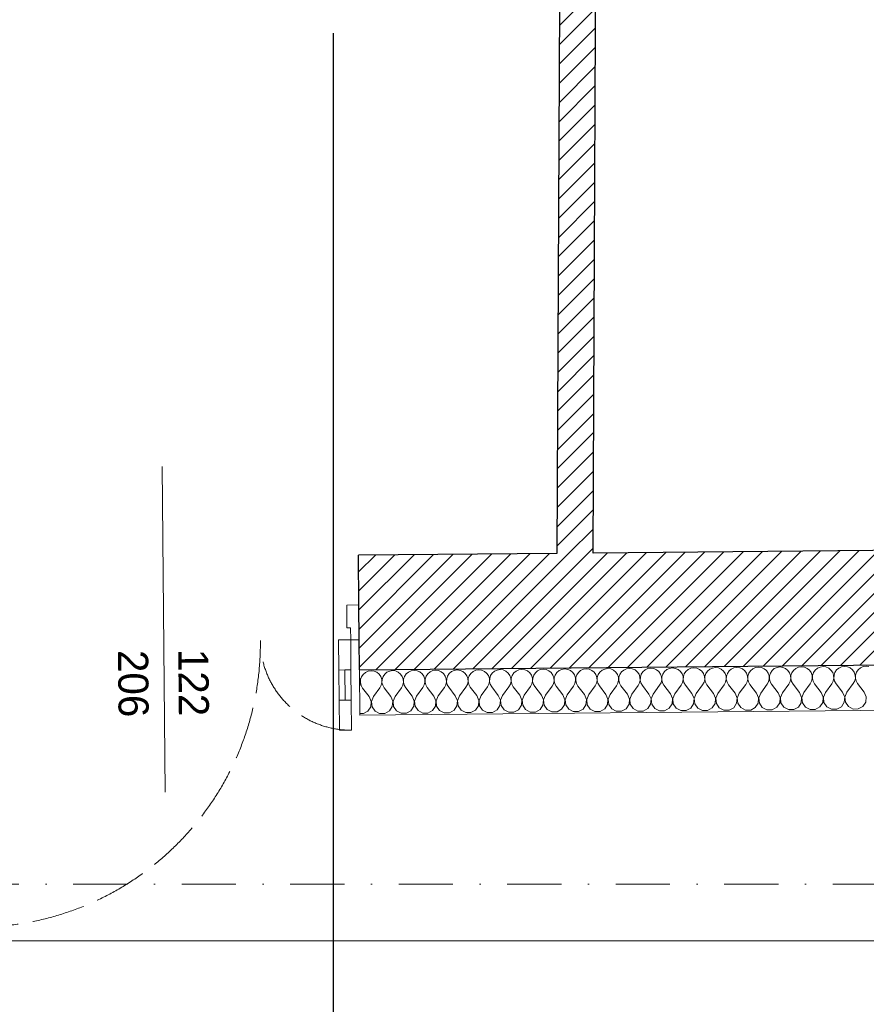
# Model space of a CAD drawing. Header units: millimetres. Extents: x -140780 to 266886, y -104422 to 233759.
# Tile 95 of 104: x 225985 to 228795, y 106797 to 110062. Entities that reach past the tile are written whole.
import ezdxf
from ezdxf.enums import TextEntityAlignment as Align

# ---------------------------------------------------------------- set-up
doc = ezdxf.new("R2010")
doc.units = ezdxf.units.MM
doc.header["$MEASUREMENT"] = 0
doc.linetypes.add('Krawędzie ukryte', pattern=[225, 175, -50])
doc.linetypes.add('Kropki i Kreski', pattern=[360, 180, -90, 0, -90])
for name, color, linetype in [('Drzwi ArchiCAD', 7, 'Continuous'), ('Konstrukcja - Siatki mod', 7, 'Continuous'), ('KR_INW', 7, 'Continuous'), ('NAPIS_SODON', 7, 'Continuous'), ('Znaczniki - Przekroje', 7, 'Continuous'), ('Znaczniki drzwi ArchiCADa', 7, 'Continuous')]:
    doc.layers.add(name, color=color, linetype=linetype)
for name, color, linetype, lineweight in [('Drzwi ArchiCAD_Nr_pióra__1', 7, 'Continuous', 13), ('Drzwi ArchiCAD_Nr_pióra__27', 7, 'Continuous', 25), ('KR_INW_Nr_pióra__101', 252, 'Continuous', 5), ('KR_INW_Nr_pióra__27', 7, 'Continuous', 25), ('KR_INW_Nr_pióra__47', 7, 'Continuous', 15), ('NAPIS_SODON_Nr_pióra__1', 7, 'Continuous', 13), ('Znaczniki drzwi ArchiCADa_Nr_pióra__7', 7, 'Continuous', 13)]:
    doc.layers.add(name, color=color, linetype=linetype, lineweight=lineweight)
for name, color, linetype, lineweight, true_color in [('Konstrukcja - Siatki mod_Nr_pióra__48', 7, 'Continuous', 15, 0xa80f02), ('KR_INW_Nr_pióra__102', 7, 'Continuous', 5, 0xcccccc), ('Znaczniki - Przekroje_Nr_pióra__28', 7, 'Continuous', 25, 0xa80f02), ('Znaczniki drzwi ArchiCADa_Nr_pióra__20', 7, 'Continuous', 13, 0xb00000)]:
    doc.layers.add(name, color=color, linetype=linetype, lineweight=lineweight, true_color=true_color)
doc.styles.add('GENERATED_STYLE_1', font='txt')
pattern_1 = [(45, (0, 0), (-31.819804, 31.819804), [])]

# ---------------------------------------------------------------- blocks, each defined once
blk = doc.blocks.new('Strop_1', base_point=(179225, 121523.3))
at = {"layer": 'NAPIS_SODON_Nr_pióra__1', "linetype": 'Continuous', "flags": 128}
blk.add_lwpolyline([(179225, 121523.3), (179225.9, 107003.8), (250898.3, 107008.3), (250897.4, 121527.8)], close=True, dxfattribs=at)
blk = doc.blocks.new('Ściana_57', base_point=(227781.3, 111206.9))
at = {"layer": 'KR_INW_Nr_pióra__101', "linetype": 'Continuous'}
h = blk.add_hatch(dxfattribs=at)
h.set_pattern_fill('Cegła_licówka', color=256, style=0, pattern_type=2)
h.set_pattern_definition(pattern_1)
h.paths.add_polyline_path([(227780.5, 111031.9), (227767.8, 108292.1), (227887.8, 108293.3), (227900.5, 111031.8)])
at = {"layer": 'KR_INW_Nr_pióra__27', "linetype": 'Continuous', "flags": 128}
for points in [[(227780.5, 111031.9), (227767.8, 108292.1)], [(227887.8, 108293.3), (227900.5, 111031.8)]]:
    blk.add_lwpolyline(points, dxfattribs=at)
blk = doc.blocks.new('*X327')
at = {"layer": 'KR_INW_Nr_pióra__102', "linetype": 'Continuous'}
for p, q in [((227141.3, 107901.4), (227132.3, 107897.3)), ((227151, 107902.8), (227141.3, 107901.4)), ((227160.8, 107901.6), (227151, 107902.8)), ((227169.9, 107897.7), (227160.8, 107901.6)), ((227177.5, 107891.5), (227169.9, 107897.7)), ((227203.7, 107898), (227196.2, 107891.6)), ((227212.7, 107902), (227203.7, 107898)), ((227222.5, 107903.5), (227212.7, 107902)), ((227232.2, 107902.2), (227222.5, 107903.5)), ((227241.3, 107898.3), (227232.2, 107902.2)), ((227248.9, 107892.1), (227241.3, 107898.3)), ((227275.2, 107898.6), (227267.6, 107892.3)), ((227284.1, 107902.7), (227275.2, 107898.6)), ((227293.9, 107904.2), (227284.1, 107902.7)), ((227303.7, 107902.9), (227293.9, 107904.2)), ((227312.7, 107899), (227303.7, 107902.9)), ((227320.4, 107892.8), (227312.7, 107899)), ((227346.6, 107899.3), (227339.1, 107893)), ((227355.6, 107903.4), (227346.6, 107899.3)), ((227365.3, 107904.8), (227355.6, 107903.4)), ((227375.1, 107903.5), (227365.3, 107904.8)), ((227384.1, 107899.7), (227375.1, 107903.5)), ((227391.8, 107893.4), (227384.1, 107899.7)), ((227418, 107900), (227410.5, 107893.6)), ((227427, 107904), (227418, 107900)), ((227436.7, 107905.5), (227427, 107904)), ((227446.5, 107904.2), (227436.7, 107905.5)), ((227455.6, 107900.3), (227446.5, 107904.2)), ((227463.2, 107894.1), (227455.6, 107900.3)), ((227489.4, 107900.6), (227481.9, 107894.3)), ((227498.4, 107904.7), (227489.4, 107900.6)), ((227508.2, 107906.1), (227498.4, 107904.7)), ((227517.9, 107904.9), (227508.2, 107906.1)), ((227527, 107901), (227517.9, 107904.9)), ((227534.6, 107894.8), (227527, 107901)), ((227560.9, 107901.3), (227553.3, 107894.9)), ((227569.8, 107905.4), (227560.9, 107901.3)), ((227579.6, 107906.8), (227569.8, 107905.4)), ((227589.4, 107905.5), (227579.6, 107906.8)), ((227598.4, 107901.6), (227589.4, 107905.5)), ((227606.1, 107895.4), (227598.4, 107901.6)), ((227632.3, 107902), (227624.8, 107895.6)), ((227641.3, 107906), (227632.3, 107902)), ((227651, 107907.5), (227641.3, 107906)), ((227660.8, 107906.2), (227651, 107907.5)), ((227669.8, 107902.3), (227660.8, 107906.2)), ((227677.5, 107896.1), (227669.8, 107902.3)), ((227703.7, 107902.6), (227696.2, 107896.3)), ((227712.7, 107906.7), (227703.7, 107902.6)), ((227722.4, 107908.1), (227712.7, 107906.7)), ((227732.2, 107906.9), (227722.4, 107908.1)), ((227741.3, 107903), (227732.2, 107906.9)), ((227748.9, 107896.8), (227741.3, 107903)), ((227775.1, 107903.3), (227767.6, 107896.9)), ((227784.1, 107907.3), (227775.1, 107903.3)), ((227793.9, 107908.8), (227784.1, 107907.3)), ((227803.6, 107907.5), (227793.9, 107908.8)), ((227812.7, 107903.6), (227803.6, 107907.5)), ((227820.3, 107897.4), (227812.7, 107903.6)), ((227839, 107897.6), (227833.5, 107889.4)), ((227846.6, 107904), (227839, 107897.6)), ((227855.5, 107908), (227846.6, 107904)), ((227865.3, 107909.5), (227855.5, 107908)), ((227875.1, 107908.2), (227865.3, 107909.5)), ((227884.1, 107904.3), (227875.1, 107908.2)), ((227891.8, 107898.1), (227884.1, 107904.3)), ((227897.4, 107890), (227891.8, 107898.1)), ((227910.5, 107898.3), (227905, 107890.1)), ((227918, 107904.6), (227910.5, 107898.3)), ((227927, 107908.7), (227918, 107904.6)), ((227936.7, 107910.1), (227927, 107908.7)), ((227946.5, 107908.9), (227936.7, 107910.1)), ((227955.5, 107905), (227946.5, 107908.9)), ((227963.2, 107898.7), (227955.5, 107905)), ((227968.8, 107890.7), (227963.2, 107898.7)), ((227981.9, 107898.9), (227976.4, 107890.7)), ((227989.4, 107905.3), (227981.9, 107898.9)), ((227998.4, 107909.3), (227989.4, 107905.3)), ((228008.1, 107910.8), (227998.4, 107909.3)), ((228017.9, 107909.5), (228008.1, 107910.8)), ((228027, 107905.6), (228017.9, 107909.5)), ((228034.6, 107899.4), (228027, 107905.6)), ((228040.3, 107891.3), (228034.6, 107899.4)), ((228053.3, 107899.6), (228047.8, 107891.4)), ((228060.8, 107905.9), (228053.3, 107899.6)), ((228069.8, 107910), (228060.8, 107905.9)), ((228079.6, 107911.4), (228069.8, 107910)), ((228089.3, 107910.2), (228079.6, 107911.4)), ((228098.4, 107906.3), (228089.3, 107910.2)), ((228106, 107900.1), (228098.4, 107906.3)), ((228111.7, 107892), (228106, 107900.1)), ((228124.7, 107900.2), (228119.2, 107892.1)), ((228132.3, 107906.6), (228124.7, 107900.2)), ((228141.2, 107910.7), (228132.3, 107906.6)), ((228151, 107912.1), (228141.2, 107910.7)), ((228160.8, 107910.8), (228151, 107912.1)), ((228169.8, 107907), (228160.8, 107910.8)), ((228177.5, 107900.7), (228169.8, 107907)), ((228183.1, 107892.7), (228177.5, 107900.7)), ((228196.2, 107900.9), (228190.7, 107892.7)), ((228203.7, 107907.3), (228196.2, 107900.9)), ((228212.7, 107911.3), (228203.7, 107907.3)), ((228222.4, 107912.8), (228212.7, 107911.3)), ((228232.2, 107911.5), (228222.4, 107912.8)), ((228241.2, 107907.6), (228232.2, 107911.5)), ((228248.9, 107901.4), (228241.2, 107907.6)), ((228254.5, 107893.3), (228248.9, 107901.4)), ((228267.6, 107901.6), (228262.1, 107893.4)), ((228275.1, 107907.9), (228267.6, 107901.6)), ((228284.1, 107912), (228275.1, 107907.9)), ((228293.8, 107913.4), (228284.1, 107912)), ((228303.6, 107912.2), (228293.8, 107913.4)), ((228312.7, 107908.3), (228303.6, 107912.2)), ((228320.3, 107902.1), (228312.7, 107908.3)), ((228326, 107894), (228320.3, 107902.1)), ((228339, 107902.2), (228333.5, 107894.1)), ((228346.5, 107908.6), (228339, 107902.2)), ((228355.5, 107912.7), (228346.5, 107908.6)), ((228365.3, 107914.1), (228355.5, 107912.7)), ((228375, 107912.8), (228365.3, 107914.1)), ((228384.1, 107908.9), (228375, 107912.8)), ((228391.7, 107902.7), (228384.1, 107908.9)), ((228397.4, 107894.7), (228391.7, 107902.7)), ((228410.4, 107902.9), (228404.9, 107894.7)), ((228418, 107909.3), (228410.4, 107902.9)), ((228426.9, 107913.3), (228418, 107909.3)), ((228436.7, 107914.8), (228426.9, 107913.3)), ((228446.5, 107913.5), (228436.7, 107914.8)), ((228455.5, 107909.6), (228446.5, 107913.5)), ((228463.2, 107903.4), (228455.5, 107909.6)), ((228468.8, 107895.3), (228463.2, 107903.4)), ((228481.9, 107903.6), (228476.4, 107895.4)), ((228489.4, 107909.9), (228481.9, 107903.6)), ((228498.4, 107914), (228489.4, 107909.9)), ((228508.1, 107915.4), (228498.4, 107914)), ((228517.9, 107914.2), (228508.1, 107915.4)), ((228526.9, 107910.3), (228517.9, 107914.2)), ((228534.6, 107904.1), (228526.9, 107910.3)), ((228540.2, 107896), (228534.6, 107904.1)), ((228553.3, 107904.2), (228547.8, 107896.1)), ((228560.8, 107910.6), (228553.3, 107904.2)), ((228569.8, 107914.6), (228560.8, 107910.6)), ((228579.5, 107916.1), (228569.8, 107914.6)), ((228589.3, 107914.8), (228579.5, 107916.1)), ((228598.4, 107910.9), (228589.3, 107914.8)), ((228606, 107904.7), (228598.4, 107910.9)), ((228611.7, 107896.6), (228606, 107904.7)), ((228624.7, 107904.9), (228619.2, 107896.7)), ((228632.2, 107911.2), (228624.7, 107904.9)), ((228641.2, 107915.3), (228632.2, 107911.2)), ((228651, 107916.8), (228641.2, 107915.3)), ((228660.7, 107915.5), (228651, 107916.8)), ((228669.8, 107911.6), (228660.7, 107915.5)), ((228677.4, 107905.4), (228669.8, 107911.6)), ((228683.1, 107897.3), (228677.4, 107905.4)), ((228696.1, 107905.6), (228690.6, 107897.4)), ((228703.7, 107911.9), (228696.1, 107905.6)), ((228712.6, 107916), (228703.7, 107911.9)), ((228722.4, 107917.4), (228712.6, 107916)), ((228732.2, 107916.1), (228722.4, 107917.4)), ((228741.2, 107912.3), (228732.2, 107916.1)), ((228748.9, 107906), (228741.2, 107912.3)), ((228754.5, 107898), (228748.9, 107906)), ((228757.8, 107888.7), (228754.5, 107898)), ((228762.1, 107898), (228759, 107888.7)), ((228767.6, 107906.2), (228762.1, 107898)), ((228775.1, 107912.6), (228767.6, 107906.2)), ((228784.1, 107916.6), (228775.1, 107912.6)), ((228793.8, 107918.1), (228784.1, 107916.6)), ((228803.6, 107916.8), (228793.8, 107918.1)), ((227115, 107873.4), (227112.6, 107880.2)), ((227115.5, 107863.6), (227115, 107873.4)), ((227116.2, 107873.4), (227115.8, 107863.6)), ((227119.3, 107882.8), (227116.2, 107873.4)), ((227124.8, 107891), (227119.3, 107882.8)), ((227132.3, 107897.3), (227124.8, 107891)), ((227183.2, 107883.4), (227177.5, 107891.5)), ((227186.4, 107874.1), (227183.2, 107883.4)), ((227187, 107864.2), (227186.4, 107874.1)), ((227187.6, 107874.1), (227187.2, 107864.2)), ((227190.7, 107883.5), (227187.6, 107874.1)), ((227196.2, 107891.6), (227190.7, 107883.5)), ((227254.6, 107884), (227248.9, 107892.1)), ((227257.8, 107874.7), (227254.6, 107884)), ((227258.4, 107864.9), (227257.8, 107874.7)), ((227259.1, 107874.8), (227258.7, 107864.9)), ((227262.1, 107884.1), (227259.1, 107874.8)), ((227267.6, 107892.3), (227262.1, 107884.1)), ((227326, 107884.7), (227320.4, 107892.8)), ((227329.2, 107875.4), (227326, 107884.7)), ((227327.7, 107855.9), (227329.8, 107865.6)), ((227329.8, 107865.6), (227329.2, 107875.4)), ((227330.5, 107875.4), (227330.1, 107865.6)), ((227330.1, 107865.6), (227332.4, 107856)), ((227333.5, 107884.8), (227330.5, 107875.4)), ((227339.1, 107893), (227333.5, 107884.8)), ((227397.4, 107885.4), (227391.8, 107893.4)), ((227400.7, 107876.1), (227397.4, 107885.4)), ((227399.1, 107856.6), (227401.2, 107866.2)), ((227401.2, 107866.2), (227400.7, 107876.1)), ((227401.9, 107876.1), (227401.5, 107866.2)), ((227401.5, 107866.2), (227403.8, 107856.7)), ((227405, 107885.4), (227401.9, 107876.1)), ((227410.5, 107893.6), (227405, 107885.4)), ((227468.9, 107886), (227463.2, 107894.1)), ((227472.1, 107876.7), (227468.9, 107886)), ((227470.5, 107857.3), (227472.7, 107866.9)), ((227472.7, 107866.9), (227472.1, 107876.7)), ((227473.3, 107876.7), (227473, 107866.9)), ((227473, 107866.9), (227475.3, 107857.3)), ((227476.4, 107886.1), (227473.3, 107876.7)), ((227481.9, 107894.3), (227476.4, 107886.1)), ((227540.3, 107886.7), (227534.6, 107894.8)), ((227543.5, 107877.4), (227540.3, 107886.7)), ((227541.9, 107857.9), (227544.1, 107867.6)), ((227544.1, 107867.6), (227543.5, 107877.4)), ((227544.8, 107877.4), (227544.4, 107867.6)), ((227544.4, 107867.6), (227546.7, 107858)), ((227547.8, 107886.8), (227544.8, 107877.4)), ((227553.3, 107894.9), (227547.8, 107886.8)), ((227611.7, 107887.4), (227606.1, 107895.4)), ((227614.9, 107878.1), (227611.7, 107887.4)), ((227613.4, 107858.6), (227615.5, 107868.2)), ((227615.5, 107868.2), (227614.9, 107878.1)), ((227616.2, 107878.1), (227615.8, 107868.2)), ((227615.8, 107868.2), (227618.1, 107858.6)), ((227619.2, 107887.4), (227616.2, 107878.1)), ((227624.8, 107895.6), (227619.2, 107887.4)), ((227683.1, 107888), (227677.5, 107896.1)), ((227686.4, 107878.7), (227683.1, 107888)), ((227684.8, 107859.3), (227686.9, 107868.9)), ((227686.9, 107868.9), (227686.4, 107878.7)), ((227687.6, 107878.7), (227687.2, 107868.9)), ((227687.2, 107868.9), (227689.5, 107859.3)), ((227690.7, 107888.1), (227687.6, 107878.7)), ((227696.2, 107896.3), (227690.7, 107888.1)), ((227754.6, 107888.7), (227748.9, 107896.8)), ((227757.8, 107879.4), (227754.6, 107888.7)), ((227756.2, 107859.9), (227758.4, 107869.5)), ((227758.4, 107869.5), (227757.8, 107879.4)), ((227759, 107879.4), (227758.7, 107869.5)), ((227758.7, 107869.5), (227761, 107860)), ((227762.1, 107888.8), (227759, 107879.4)), ((227767.6, 107896.9), (227762.1, 107888.8)), ((227826, 107889.4), (227820.3, 107897.4)), ((227829.2, 107880), (227826, 107889.4)), ((227827.6, 107860.6), (227829.8, 107870.2)), ((227829.8, 107870.2), (227829.2, 107880)), ((227830.5, 107880.1), (227830.1, 107870.2)), ((227830.1, 107870.2), (227832.4, 107860.6)), ((227833.5, 107889.4), (227830.5, 107880.1)), ((227900.6, 107880.7), (227897.4, 107890)), ((227899.1, 107861.3), (227901.2, 107870.9)), ((227901.2, 107870.9), (227900.6, 107880.7)), ((227901.9, 107880.7), (227901.5, 107870.9)), ((227901.5, 107870.9), (227903.8, 107861.3)), ((227905, 107890.1), (227901.9, 107880.7)), ((227972.1, 107881.4), (227968.8, 107890.7)), ((227970.5, 107861.9), (227972.6, 107871.5)), ((227972.6, 107871.5), (227972.1, 107881.4)), ((227973.3, 107881.4), (227972.9, 107871.5)), ((227972.9, 107871.5), (227975.2, 107862)), ((227976.4, 107890.7), (227973.3, 107881.4)), ((228043.5, 107882), (228040.3, 107891.3)), ((228041.9, 107862.6), (228044.1, 107872.2)), ((228044.1, 107872.2), (228043.5, 107882)), ((228044.7, 107882), (228044.4, 107872.2)), ((228044.4, 107872.2), (228046.7, 107862.6)), ((228047.8, 107891.4), (228044.7, 107882)), ((228114.9, 107882.7), (228111.7, 107892)), ((228113.4, 107863.2), (228115.5, 107872.9)), ((228115.5, 107872.9), (228114.9, 107882.7)), ((228116.2, 107882.7), (228115.8, 107872.9)), ((228115.8, 107872.9), (228118.1, 107863.3)), ((228119.2, 107892.1), (228116.2, 107882.7)), ((228186.3, 107883.4), (228183.1, 107892.7)), ((228184.8, 107863.9), (228186.9, 107873.5)), ((228186.9, 107873.5), (228186.3, 107883.4)), ((228187.6, 107883.4), (228187.2, 107873.5)), ((228187.2, 107873.5), (228189.5, 107863.9)), ((228190.7, 107892.7), (228187.6, 107883.4)), ((228257.8, 107884), (228254.5, 107893.3)), ((228256.2, 107864.6), (228258.3, 107874.2)), ((228258.3, 107874.2), (228257.8, 107884)), ((228259, 107884), (228258.6, 107874.2)), ((228258.6, 107874.2), (228261, 107864.6)), ((228262.1, 107893.4), (228259, 107884)), ((228322.9, 107856.6), (228327.6, 107865.2)), ((228329.2, 107884.7), (228326, 107894)), ((228327.6, 107865.2), (228329.8, 107874.8)), ((228329.8, 107874.8), (228329.2, 107884.7)), ((228330.4, 107884.7), (228330.1, 107874.9)), ((228330.1, 107874.9), (228332.4, 107865.3)), ((228333.5, 107894.1), (228330.4, 107884.7)), ((228332.4, 107865.3), (228337.2, 107856.7)), ((228394.4, 107857.2), (228399.1, 107865.9)), ((228400.6, 107885.3), (228397.4, 107894.7)), ((228399.1, 107865.9), (228401.2, 107875.5)), ((228401.2, 107875.5), (228400.6, 107885.3)), ((228401.9, 107885.4), (228401.5, 107875.5)), ((228401.5, 107875.5), (228403.8, 107865.9)), ((228404.9, 107894.7), (228401.9, 107885.4)), ((228403.8, 107865.9), (228408.6, 107857.4)), ((228465.8, 107857.9), (228470.5, 107866.6)), ((228472.1, 107886), (228468.8, 107895.3)), ((228470.5, 107866.6), (228472.6, 107876.2)), ((228472.6, 107876.2), (228472.1, 107886)), ((228473.3, 107886), (228472.9, 107876.2)), ((228472.9, 107876.2), (228475.2, 107866.6)), ((228476.4, 107895.4), (228473.3, 107886)), ((228475.2, 107866.6), (228480.1, 107858)), ((228537.2, 107858.6), (228541.9, 107867.2)), ((228543.5, 107886.7), (228540.2, 107896)), ((228541.9, 107867.2), (228544, 107876.8)), ((228544, 107876.8), (228543.5, 107886.7)), ((228544.7, 107886.7), (228544.3, 107876.8)), ((228544.3, 107876.8), (228546.7, 107867.3)), ((228547.8, 107896.1), (228544.7, 107886.7)), ((228546.7, 107867.3), (228551.5, 107858.7)), ((228608.6, 107859.2), (228613.3, 107867.9)), ((228614.9, 107887.3), (228611.7, 107896.6)), ((228613.3, 107867.9), (228615.5, 107877.5)), ((228615.5, 107877.5), (228614.9, 107887.3)), ((228616.1, 107887.3), (228615.8, 107877.5)), ((228615.8, 107877.5), (228618.1, 107867.9)), ((228619.2, 107896.7), (228616.1, 107887.3)), ((228618.1, 107867.9), (228622.9, 107859.3)), ((228680.1, 107859.9), (228684.8, 107868.5)), ((228686.3, 107888), (228683.1, 107897.3)), ((228684.8, 107868.5), (228686.9, 107878.2)), ((228686.9, 107878.2), (228686.3, 107888)), ((228687.6, 107888), (228687.2, 107878.2)), ((228687.2, 107878.2), (228689.5, 107868.6)), ((228690.6, 107897.4), (228687.6, 107888)), ((228689.5, 107868.6), (228694.4, 107860)), ((228751.5, 107860.5), (228756.2, 107869.2)), ((228756.2, 107869.2), (228758.3, 107878.8)), ((228758.3, 107878.8), (228757.8, 107888.7)), ((228759, 107888.7), (228758.6, 107878.8)), ((228758.6, 107878.8), (228760.9, 107869.3)), ((228760.9, 107869.3), (228765.8, 107860.7)), ((227112.9, 107853), (227113.4, 107854)), ((227113.4, 107854), (227115.5, 107863.6)), ((227115.8, 107863.6), (227118.1, 107854)), ((227118.1, 107854), (227123, 107845.4)), ((227144.7, 107817.1), (227123, 107845.4)), ((227159, 107817.2), (227180.1, 107846)), ((227180.1, 107846), (227184.8, 107854.6)), ((227184.8, 107854.6), (227187, 107864.2)), ((227187.2, 107864.2), (227189.6, 107854.7)), ((227189.6, 107854.7), (227194.4, 107846.1)), ((227216.1, 107817.7), (227194.4, 107846.1)), ((227230.4, 107817.8), (227251.6, 107846.6)), ((227251.6, 107846.6), (227256.2, 107855.3)), ((227256.2, 107855.3), (227258.4, 107864.9)), ((227258.7, 107864.9), (227261, 107855.3)), ((227261, 107855.3), (227265.8, 107846.7)), ((227287.5, 107818.4), (227265.8, 107846.7)), ((227301.8, 107818.5), (227323, 107847.3)), ((227323, 107847.3), (227327.7, 107855.9)), ((227332.4, 107856), (227337.3, 107847.4)), ((227359, 107819), (227337.3, 107847.4)), ((227373.2, 107819.2), (227394.4, 107847.9)), ((227394.4, 107847.9), (227399.1, 107856.6)), ((227403.8, 107856.7), (227408.7, 107848.1)), ((227430.4, 107819.7), (227408.7, 107848.1)), ((227444.7, 107819.8), (227465.8, 107848.6)), ((227465.8, 107848.6), (227470.5, 107857.3)), ((227475.3, 107857.3), (227480.1, 107848.7)), ((227501.8, 107820.4), (227480.1, 107848.7)), ((227516.1, 107820.5), (227537.3, 107849.3)), ((227537.3, 107849.3), (227541.9, 107857.9)), ((227546.7, 107858), (227551.5, 107849.4)), ((227573.2, 107821), (227551.5, 107849.4)), ((227587.5, 107821.2), (227608.7, 107849.9)), ((227608.7, 107849.9), (227613.4, 107858.6)), ((227618.1, 107858.6), (227623, 107850.1)), ((227644.7, 107821.7), (227623, 107850.1)), ((227658.9, 107821.8), (227680.1, 107850.6)), ((227680.1, 107850.6), (227684.8, 107859.3)), ((227689.5, 107859.3), (227694.4, 107850.7)), ((227716.1, 107822.4), (227694.4, 107850.7)), ((227730.4, 107822.5), (227751.5, 107851.3)), ((227751.5, 107851.3), (227756.2, 107859.9)), ((227761, 107860), (227765.8, 107851.4)), ((227787.5, 107823), (227765.8, 107851.4)), ((227801.8, 107823.2), (227823, 107851.9)), ((227823, 107851.9), (227827.6, 107860.6)), ((227832.4, 107860.6), (227837.2, 107852.1)), ((227858.9, 107823.7), (227837.2, 107852.1)), ((227873.2, 107823.8), (227894.4, 107852.6)), ((227894.4, 107852.6), (227899.1, 107861.3)), ((227903.8, 107861.3), (227908.7, 107852.7)), ((227930.4, 107824.3), (227908.7, 107852.7)), ((227944.6, 107824.5), (227965.8, 107853.2)), ((227965.8, 107853.2), (227970.5, 107861.9)), ((227975.2, 107862), (227980.1, 107853.4)), ((228001.8, 107825), (227980.1, 107853.4)), ((228016.1, 107825.1), (228037.2, 107853.9)), ((228037.2, 107853.9), (228041.9, 107862.6)), ((228046.7, 107862.6), (228051.5, 107854)), ((228073.2, 107825.7), (228051.5, 107854)), ((228087.5, 107825.8), (228108.7, 107854.6)), ((228108.7, 107854.6), (228113.4, 107863.2)), ((228118.1, 107863.3), (228122.9, 107854.7)), ((228144.6, 107826.3), (228122.9, 107854.7)), ((228158.9, 107826.5), (228180.1, 107855.2)), ((228180.1, 107855.2), (228184.8, 107863.9)), ((228189.5, 107863.9), (228194.4, 107855.4)), ((228216.1, 107827), (228194.4, 107855.4)), ((228230.4, 107827.1), (228251.5, 107855.9)), ((228251.5, 107855.9), (228256.2, 107864.6)), ((228261, 107864.6), (228265.8, 107856)), ((228287.5, 107827.7), (228265.8, 107856)), ((228301.8, 107827.8), (228322.9, 107856.6)), ((228358.9, 107828.3), (228337.2, 107856.7)), ((228373.2, 107828.5), (228394.4, 107857.2)), ((228430.3, 107829), (228408.6, 107857.4)), ((228444.6, 107829.1), (228465.8, 107857.9)), ((228501.8, 107829.7), (228480.1, 107858)), ((228516.1, 107829.8), (228537.2, 107858.6)), ((228573.2, 107830.3), (228551.5, 107858.7)), ((228587.5, 107830.4), (228608.6, 107859.2)), ((228644.6, 107831), (228622.9, 107859.3)), ((228658.9, 107831.1), (228680.1, 107859.9)), ((228716, 107831.6), (228694.4, 107860)), ((228730.3, 107831.8), (228751.5, 107860.5)), ((228787.5, 107832.3), (228765.8, 107860.7)), ((228794.4, 107816.3), (228787.5, 107832.3)), ((227151.6, 107801.1), (227144.7, 107817.1)), ((227150.1, 107783.7), (227151.6, 107801.1)), ((227159, 107817.2), (227152.4, 107801.1)), ((227152.4, 107801.1), (227154.2, 107783.8)), ((227223, 107801.7), (227216.1, 107817.7)), ((227221.5, 107784.4), (227223, 107801.7)), ((227230.4, 107817.8), (227223.8, 107801.7)), ((227223.8, 107801.7), (227225.6, 107784.4)), ((227294.4, 107802.4), (227287.5, 107818.4)), ((227292.9, 107785.1), (227294.4, 107802.4)), ((227301.8, 107818.5), (227295.2, 107802.4)), ((227295.2, 107802.4), (227297, 107785.1)), ((227365.8, 107803.1), (227359, 107819)), ((227364.4, 107785.7), (227365.8, 107803.1)), ((227373.2, 107819.2), (227366.7, 107803.1)), ((227366.7, 107803.1), (227368.5, 107785.8)), ((227437.3, 107803.7), (227430.4, 107819.7)), ((227435.8, 107786.4), (227437.3, 107803.7)), ((227444.7, 107819.8), (227438.1, 107803.7)), ((227438.1, 107803.7), (227439.9, 107786.4)), ((227508.7, 107804.4), (227501.8, 107820.4)), ((227507.2, 107787.1), (227508.7, 107804.4)), ((227516.1, 107820.5), (227509.5, 107804.4)), ((227509.5, 107804.4), (227511.3, 107787.1)), ((227580.1, 107805.1), (227573.2, 107821)), ((227578.6, 107787.7), (227580.1, 107805.1)), ((227587.5, 107821.2), (227580.9, 107805.1)), ((227580.9, 107805.1), (227582.7, 107787.8)), ((227651.5, 107805.7), (227644.7, 107821.7)), ((227650.1, 107788.4), (227651.5, 107805.7)), ((227658.9, 107821.8), (227652.4, 107805.7)), ((227652.4, 107805.7), (227654.2, 107788.4)), ((227723, 107806.4), (227716.1, 107822.4)), ((227721.5, 107789), (227723, 107806.4)), ((227730.4, 107822.5), (227723.8, 107806.4)), ((227723.8, 107806.4), (227725.6, 107789.1)), ((227794.4, 107807), (227787.5, 107823)), ((227792.9, 107789.7), (227794.4, 107807)), ((227801.8, 107823.2), (227795.2, 107807)), ((227795.2, 107807), (227797, 107789.7)), ((227865.8, 107807.7), (227858.9, 107823.7)), ((227864.3, 107790.4), (227865.8, 107807.7)), ((227873.2, 107823.8), (227866.6, 107807.7)), ((227866.6, 107807.7), (227868.4, 107790.4)), ((227937.2, 107808.4), (227930.4, 107824.3)), ((227935.8, 107791), (227937.2, 107808.4)), ((227944.6, 107824.5), (227938.1, 107808.4)), ((227938.1, 107808.4), (227939.9, 107791.1)), ((228008.7, 107809), (228001.8, 107825)), ((228007.2, 107791.7), (228008.7, 107809)), ((228016.1, 107825.1), (228009.5, 107809)), ((228009.5, 107809), (228011.3, 107791.7)), ((228080.1, 107809.7), (228073.2, 107825.7)), ((228078.6, 107792.4), (228080.1, 107809.7)), ((228087.5, 107825.8), (228080.9, 107809.7)), ((228080.9, 107809.7), (228082.7, 107792.4)), ((228151.5, 107810.4), (228144.6, 107826.3)), ((228150, 107793), (228151.5, 107810.4)), ((228158.9, 107826.5), (228152.3, 107810.4)), ((228152.3, 107810.4), (228154.1, 107793.1)), ((228222.9, 107811), (228216.1, 107827)), ((228221.5, 107793.7), (228222.9, 107811)), ((228230.4, 107827.1), (228223.8, 107811)), ((228223.8, 107811), (228225.6, 107793.7)), ((228294.4, 107811.7), (228287.5, 107827.7)), ((228292.9, 107794.3), (228294.4, 107811.7)), ((228301.8, 107827.8), (228295.2, 107811.7)), ((228295.2, 107811.7), (228297, 107794.4)), ((228365.8, 107812.3), (228358.9, 107828.3)), ((228364.3, 107795), (228365.8, 107812.3)), ((228373.2, 107828.5), (228366.6, 107812.4)), ((228366.6, 107812.4), (228368.4, 107795.1)), ((228437.2, 107813), (228430.3, 107829)), ((228435.7, 107795.7), (228437.2, 107813)), ((228444.6, 107829.1), (228438, 107813)), ((228438, 107813), (228439.8, 107795.7)), ((228508.7, 107813.7), (228501.8, 107829.7)), ((228507.2, 107796.3), (228508.7, 107813.7)), ((228516.1, 107829.8), (228509.5, 107813.7)), ((228509.5, 107813.7), (228511.3, 107796.4)), ((228580.1, 107814.3), (228573.2, 107830.3)), ((228578.6, 107797), (228580.1, 107814.3)), ((228587.5, 107830.4), (228580.9, 107814.3)), ((228580.9, 107814.3), (228582.7, 107797)), ((228651.5, 107815), (228644.6, 107831)), ((228650, 107797.7), (228651.5, 107815)), ((228658.9, 107831.1), (228652.3, 107815)), ((228652.3, 107815), (228654.1, 107797.7)), ((228722.9, 107815.7), (228716, 107831.6)), ((228721.4, 107798.3), (228722.9, 107815.7)), ((228730.3, 107831.8), (228723.7, 107815.7)), ((228723.7, 107815.7), (228725.5, 107798.4)), ((228792.9, 107799), (228794.4, 107816.3)), ((227125.3, 107760.8), (227140.6, 107769.2)), ((227140.6, 107769.2), (227150.1, 107783.7)), ((227154.2, 107783.8), (227164, 107769.4)), ((227164, 107769.4), (227179.4, 107761.3)), ((227196.8, 107761.5), (227212, 107769.8)), ((227212, 107769.8), (227221.5, 107784.4)), ((227225.6, 107784.4), (227235.4, 107770)), ((227235.4, 107770), (227250.8, 107762)), ((227268.2, 107762.1), (227283.4, 107770.5)), ((227283.4, 107770.5), (227292.9, 107785.1)), ((227297, 107785.1), (227306.8, 107770.7)), ((227306.8, 107770.7), (227322.2, 107762.6)), ((227339.6, 107762.8), (227354.9, 107771.2)), ((227354.9, 107771.2), (227364.4, 107785.7)), ((227368.5, 107785.8), (227378.2, 107771.4)), ((227378.2, 107771.4), (227393.6, 107763.3)), ((227411, 107763.5), (227426.3, 107771.8)), ((227426.3, 107771.8), (227435.8, 107786.4)), ((227439.9, 107786.4), (227449.7, 107772)), ((227449.7, 107772), (227465.1, 107764)), ((227482.5, 107764.1), (227497.7, 107772.5)), ((227497.7, 107772.5), (227507.2, 107787.1)), ((227511.3, 107787.1), (227521.1, 107772.7)), ((227521.1, 107772.7), (227536.5, 107764.6)), ((227553.9, 107764.8), (227569.1, 107773.1)), ((227569.1, 107773.1), (227578.6, 107787.7)), ((227582.7, 107787.8), (227592.5, 107773.4)), ((227592.5, 107773.4), (227607.9, 107765.3)), ((227625.3, 107765.4), (227640.6, 107773.8)), ((227640.6, 107773.8), (227650.1, 107788.4)), ((227654.2, 107788.4), (227663.9, 107774)), ((227663.9, 107774), (227679.3, 107765.9)), ((227696.7, 107766.1), (227712, 107774.5)), ((227712, 107774.5), (227721.5, 107789)), ((227725.6, 107789.1), (227735.4, 107774.7)), ((227735.4, 107774.7), (227750.8, 107766.6)), ((227768.2, 107766.8), (227783.4, 107775.1)), ((227783.4, 107775.1), (227792.9, 107789.7)), ((227797, 107789.7), (227806.8, 107775.3)), ((227806.8, 107775.3), (227822.2, 107767.3)), ((227822.2, 107767.3), (227839.6, 107767.4)), ((227839.6, 107767.4), (227854.8, 107775.8)), ((227854.8, 107775.8), (227864.3, 107790.4)), ((227868.4, 107790.4), (227878.2, 107776)), ((227878.2, 107776), (227893.6, 107767.9)), ((227893.6, 107767.9), (227911, 107768.1)), ((227911, 107768.1), (227926.3, 107776.5)), ((227926.3, 107776.5), (227935.8, 107791)), ((227939.9, 107791.1), (227949.6, 107776.7)), ((227949.6, 107776.7), (227965, 107768.6)), ((227965, 107768.6), (227982.4, 107768.8)), ((227982.4, 107768.8), (227997.7, 107777.1)), ((227997.7, 107777.1), (228007.2, 107791.7)), ((228011.3, 107791.7), (228021.1, 107777.3)), ((228021.1, 107777.3), (228036.5, 107769.3)), ((228036.5, 107769.3), (228053.9, 107769.4)), ((228053.9, 107769.4), (228069.1, 107777.8)), ((228069.1, 107777.8), (228078.6, 107792.4)), ((228082.7, 107792.4), (228092.5, 107778)), ((228092.5, 107778), (228107.9, 107769.9)), ((228107.9, 107769.9), (228125.3, 107770.1)), ((228125.3, 107770.1), (228140.5, 107778.4)), ((228140.5, 107778.4), (228150, 107793)), ((228154.1, 107793.1), (228163.9, 107778.7)), ((228163.9, 107778.7), (228179.3, 107770.6)), ((228179.3, 107770.6), (228196.7, 107770.7)), ((228196.7, 107770.7), (228212, 107779.1)), ((228212, 107779.1), (228221.5, 107793.7)), ((228225.6, 107793.7), (228235.3, 107779.3)), ((228235.3, 107779.3), (228250.7, 107771.3)), ((228250.7, 107771.3), (228268.1, 107771.4)), ((228268.1, 107771.4), (228283.4, 107779.8)), ((228283.4, 107779.8), (228292.9, 107794.3)), ((228297, 107794.4), (228306.8, 107780)), ((228306.8, 107780), (228322.2, 107771.9)), ((228322.2, 107771.9), (228339.6, 107772.1)), ((228339.6, 107772.1), (228354.8, 107780.4)), ((228354.8, 107780.4), (228364.3, 107795)), ((228368.4, 107795.1), (228378.2, 107780.7)), ((228378.2, 107780.7), (228393.6, 107772.6)), ((228393.6, 107772.6), (228411, 107772.7)), ((228411, 107772.7), (228426.2, 107781.1)), ((228426.2, 107781.1), (228435.7, 107795.7)), ((228439.8, 107795.7), (228449.6, 107781.3)), ((228449.6, 107781.3), (228465, 107773.2)), ((228465, 107773.2), (228482.4, 107773.4)), ((228482.4, 107773.4), (228497.7, 107781.8)), ((228497.7, 107781.8), (228507.2, 107796.3)), ((228511.3, 107796.4), (228521, 107782)), ((228521, 107782), (228536.4, 107773.9)), ((228536.4, 107773.9), (228553.8, 107774.1)), ((228553.8, 107774.1), (228569.1, 107782.4)), ((228569.1, 107782.4), (228578.6, 107797)), ((228582.7, 107797), (228592.5, 107782.6)), ((228592.5, 107782.6), (228607.9, 107774.6)), ((228607.9, 107774.6), (228625.3, 107774.7)), ((228625.3, 107774.7), (228640.5, 107783.1)), ((228640.5, 107783.1), (228650, 107797.7)), ((228654.1, 107797.7), (228663.9, 107783.3)), ((228663.9, 107783.3), (228679.3, 107775.2)), ((228679.3, 107775.2), (228696.7, 107775.4)), ((228696.7, 107775.4), (228711.9, 107783.8)), ((228711.9, 107783.8), (228721.4, 107798.3)), ((228725.5, 107798.4), (228735.3, 107784)), ((228735.3, 107784), (228750.7, 107775.9)), ((228750.7, 107775.9), (228768.1, 107776.1)), ((228768.1, 107776.1), (228783.4, 107784.4)), ((228783.4, 107784.4), (228792.9, 107799)), ((227113.7, 107760.7), (227125.3, 107760.8)), ((227179.4, 107761.3), (227196.8, 107761.5)), ((227250.8, 107762), (227268.2, 107762.1)), ((227322.2, 107762.6), (227339.6, 107762.8)), ((227393.6, 107763.3), (227411, 107763.5)), ((227465.1, 107764), (227482.5, 107764.1)), ((227536.5, 107764.6), (227553.9, 107764.8)), ((227607.9, 107765.3), (227625.3, 107765.4)), ((227679.3, 107765.9), (227696.7, 107766.1)), ((227750.8, 107766.6), (227768.2, 107766.8))]:
    blk.add_line(p, q, dxfattribs=at)
blk = doc.blocks.new('Drzwi podwójne_ asymetryczne 19_2')
at = {"layer": 'Drzwi ArchiCAD_Nr_pióra__1', "linetype": 'Continuous'}
for p, q in [((-620.7, 941.5), (-620.7, 841.5)), ((-580.7, 941.5), (-620.7, 941.5)), ((-580.7, 841.5), (-580.7, 941.5)), ((-620.7, 841.5), (-620.7, 100)), ((-600.7, 841.5), (-620.7, 841.5)), ((-620.7, 841.5), (-580.7, 841.5)), ((-600.7, 100), (-600.7, 841.5)), ((-600.7, 841.5), (-600.7, 100)), ((-580.7, 841.5), (-600.7, 841.5)), ((-600.7, 841.5), (-600.7, 100)), ((-580.7, 100), (-580.7, 841.5)), ((580.7, 200), (580.7, 300)), ((580.7, 300), (620.7, 300)), ((620.7, 300), (620.7, 200)), ((580.7, 200), (600.7, 200)), ((580.7, 100), (580.7, 200)), ((620.7, 200), (580.7, 200)), ((600.7, 200), (620.7, 200)), ((600.7, 100), (600.7, 200)), ((600.7, 200), (600.7, 100)), ((600.7, 200), (600.7, 100)), ((620.7, 200), (620.7, 100)), ((-620.7, 100), (-600.7, 100)), ((-580.7, 100), (-620.7, 100)), ((-620.7, 100), (-620.7, 0)), ((-600.7, 100), (-580.7, 100)), ((-580.7, 0), (-580.7, 100)), ((600.7, 100), (580.7, 100)), ((580.7, 0), (580.7, 100)), ((580.7, 100), (620.7, 100)), ((620.7, 100), (600.7, 100)), ((620.7, 100), (620.7, 0)), ((-620.7, 0), (-648.7, 0)), ((-648.7, 0), (-648.7, -115)), ((-620.7, -40), (-620.7, 0)), ((-620.7, 0), (-580.7, 0)), ((620.7, 0), (580.7, 0)), ((648.7, 0), (620.7, 0)), ((620.7, 0), (620.7, -40)), ((648.7, -115), (648.7, 0)), ((-608.7, -40), (-620.7, -40)), ((-608.7, -115), (-608.7, -40)), ((620.7, -40), (608.7, -40)), ((608.7, -40), (608.7, -115)), ((-648.7, -115), (-608.7, -115)), ((608.7, -115), (648.7, -115))]:
    blk.add_line(p, q, dxfattribs=at)
at = {"layer": 'Drzwi ArchiCAD_Nr_pióra__1', "linetype": 'Krawędzie ukryte'}
for centre, radius, start, end in [((-620.7, 0), 941.5, 0, 90), ((620.7, 0), 300, 90, 180)]:
    blk.add_arc(centre, radius, start, end, dxfattribs=at)
at = {"layer": 'Drzwi ArchiCAD_Nr_pióra__27', "linetype": 'Continuous'}
for p, q in [((-648.7, 0), (-648.7, -115)), ((648.7, 0), (648.7, -115))]:
    blk.add_line(p, q, dxfattribs=at)
blk = doc.blocks.new('Znacznik Wym 19_25')
at = {"layer": 'Znaczniki drzwi ArchiCADa_Nr_pióra__20', "linetype": 'Continuous'}
blk.add_line((0, -780), (0, 300), dxfattribs=at)
at = {"layer": 'Znaczniki drzwi ArchiCADa_Nr_pióra__7', "style": 'GENERATED_STYLE_1'}
for tag, p in [('AC_MarkerText_3', (-182.4, -307.3)), ('AC_MarkerText_2', (17.6, -305.6))]:
    blk.add_attdef(tag, text='', height=100, rotation=270, dxfattribs=at).set_placement(p, align=Align.BOTTOM_LEFT)
blk = doc.blocks.new('Ściana_58', base_point=(224469.3, 107731.5))
at = {"layer": 'KR_INW_Nr_pióra__101', "linetype": 'Continuous'}
h = blk.add_hatch(dxfattribs=at)
h.set_pattern_fill('Cegła_licówka', color=256, style=0, pattern_type=2)
h.set_pattern_definition(pattern_1)
h.paths.add_polyline_path([(227108.9, 108286), (227110.4, 108121), (227111.4, 108006), (227112.4, 107906), (230439.8, 107936.9), (230439.9, 108316.9)])
at = {"layer": 'KR_INW_Nr_pióra__27', "linetype": 'Continuous'}
for p, q in [((227110.4, 108121), (227108.9, 108286)), ((227111.4, 108006), (227110.4, 108121)), ((227112.4, 107906), (227111.4, 108006)), ((227112.4, 107906), (230439.8, 107936.9))]:
    blk.add_line(p, q, dxfattribs=at)
at = {"layer": 'KR_INW_Nr_pióra__27', "linetype": 'Continuous', "flags": 128}
for points in [[(227767.8, 108292.1), (227108.9, 108286)], [(230439.9, 108316.9), (227887.8, 108293.3)]]:
    blk.add_lwpolyline(points, dxfattribs=at)
at = {"layer": 'KR_INW_Nr_pióra__47', "linetype": 'Continuous'}
blk.add_line((227113.8, 107756), (227112.4, 107906), dxfattribs=at)
at = {"layer": 'KR_INW_Nr_pióra__47', "linetype": 'Continuous', "flags": 128}
blk.add_lwpolyline([(227113.8, 107756), (230439.8, 107786.9)], dxfattribs=at)
at = {"layer": 'Drzwi ArchiCAD', "linetype": 'Continuous', "xscale": -1, "zscale": 1000, "rotation": 180.5318583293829}
blk.add_blockref('Drzwi podwójne_ asymetryczne 19_2', (226462.7, 108000), dxfattribs=at)
at = {"layer": 'KR_INW'}
blk.add_blockref('*X327', (0, 0), dxfattribs=at)
at = {"layer": 'Znaczniki drzwi ArchiCADa', "color": 14, "lineweight": 13, "true_color": 0xb00000}
ref = blk.add_blockref('Znacznik Wym 19_25', (226460.1, 108280), dxfattribs=dict(at, rotation=0.5318583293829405))
ref.add_attrib('AC_MarkerText_2', '122', dxfattribs={"layer": 'Znaczniki drzwi ArchiCADa_Nr_pióra__7', "color": 7, "height": 100, "rotation": 270.5319, "style": 'GENERATED_STYLE_1'}).set_placement((226480.9, 107974.5), align=Align.BOTTOM_LEFT)
ref.add_attrib('AC_MarkerText_3', '206', dxfattribs={"layer": 'Znaczniki drzwi ArchiCADa_Nr_pióra__7', "color": 7, "height": 100, "rotation": 270.5319, "style": 'GENERATED_STYLE_1'}).set_placement((226280.9, 107971), align=Align.BOTTOM_LEFT)
blk = doc.blocks.new('Standardowy znacznik siatki_10')
at = {"layer": 'Konstrukcja - Siatki mod_Nr_pióra__48', "linetype": 'Kropki i Kreski'}
blk.add_line((1000, 0), (72912, 0), dxfattribs=at)
blk = doc.blocks.new('Płaszczyzna odcinająca_1', base_point=(227025.8, 137151.8))
at = {"layer": 'Znaczniki - Przekroje_Nr_pióra__28', "linetype": 'Continuous'}
blk.add_line((227025.8, 106018.1), (227025.8, 110018.1), dxfattribs=at)

msp = doc.modelspace()

# ---------------------------------------------------------------- block references
at = {"layer": 'Konstrukcja - Siatki mod', "color": 8, "linetype": 'Continuous', "lineweight": 13, "zscale": 1000}
msp.add_blockref('Standardowy znacznik siatki_10', (177989.3, 107195.1), dxfattribs=at)
at = {"layer": 'KR_INW'}
for name, p in [('Ściana_57', (227781.3, 111206.9)), ('Ściana_58', (224469.3, 107731.5))]:
    msp.add_blockref(name, p, dxfattribs=at)
at = {"layer": 'NAPIS_SODON', "linetype": 'Continuous'}
msp.add_blockref('Strop_1', (179225, 121523.3), dxfattribs=at)
at = {"layer": 'Znaczniki - Przekroje', "color": 14, "lineweight": 25, "true_color": 0xa80f02}
msp.add_blockref('Płaszczyzna odcinająca_1', (227025.8, 137151.8), dxfattribs=at)

doc.saveas('drawing.dxf')
